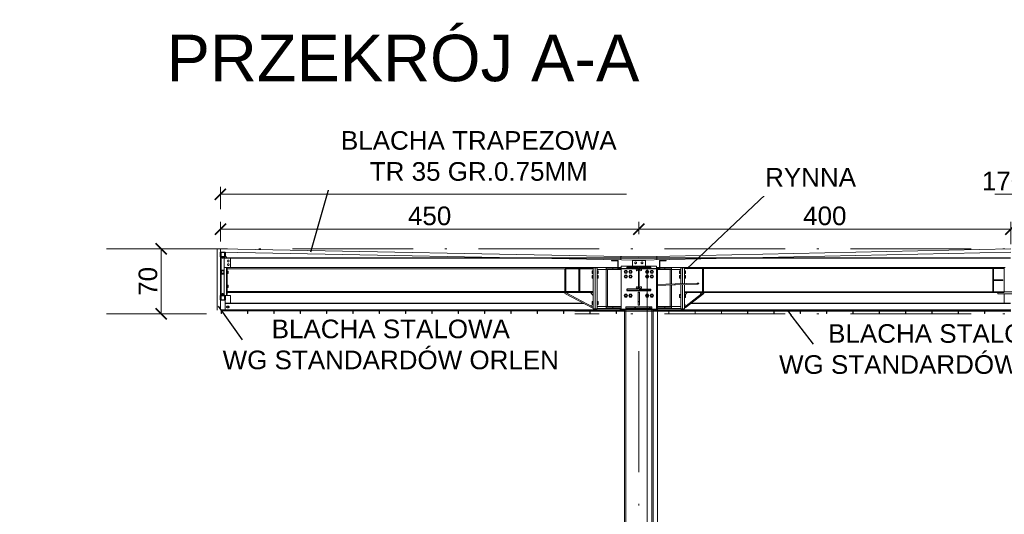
# Model space of a CAD drawing. Extents: x 256490 to 7565828, y -103950 to 5881792.
# Tile 84 of 99: x 256490 to 267078, y 11788 to 17105. Entities that reach past the tile are written whole.
import ezdxf

# ---------------------------------------------------------------- set-up
doc = ezdxf.new("R2010")
doc.units = 0
doc.header["$MEASUREMENT"] = 0
doc.linetypes.add('DASHDOT', pattern=[20, 13, -3.4, 0.2, -3.4])
doc.layers.add('100_rzut_okna', color=1, linetype='Continuous')
doc.layers.add('TB_CIENKA', color=5, linetype='Continuous')
for name, color, linetype, lineweight in [('BK_0.13', 4, 'Continuous', 9), ('BK_Opisy', 31, 'Continuous', 20), ('CZ-CI', 142, 'Continuous', 9), ('CZ-GR', 14, 'Continuous', 30), ('elementy wyposażenia', 95, 'Continuous', 15), ('linii', 7, 'Continuous', 15), ('OSIE', 7, 'Continuous', 5)]:
    doc.layers.add(name, color=color, linetype=linetype, lineweight=lineweight)
doc.layers.add('wymiary', color=7, linetype='Continuous', lineweight=5, true_color=0x7f7f7f)
doc.styles.add('ARIAL', font='arial.ttf')
doc.dimstyles.new('mosstowy 1-100', dxfattribs={"dimscale": 20, "dimtxt": 10, "dimasz": 6, "dimexe": 4, "dimexo": 4, "dimgap": 2, "dimtad": 1, "dimdec": 0, "dimlfac": 0.1, "dimtxsty": 'ARIAL', "dimblk": 'ARCHTICK', "dimcen": 4, "dimclrd": 256, "dimclre": 256, "dimclrt": 7, "dimadec": 0, "dimazin": 0, "dimtfac": 1, "dimtdec": 0, "dimtmove": 1, "dimatfit": 3, "dimfxl": 8, "dimfxlon": 1, "dimlwd": -1, "dimlwe": 9, "dimarcsym": 0})

# ---------------------------------------------------------------- blocks, each defined once
blk = doc.blocks.new('_ArchTick')
at = {"layer": '100_rzut_okna', "color": 0, "linetype": 'Continuous', "const_width": 0.15}
blk.add_lwpolyline([(-0.5, -0.5), (0.5, 0.5)], dxfattribs=at)
blk = doc.blocks.new('*D577')
at = {"layer": 'Defpoints', "color": 0}
for p in [(256490, 14642), (256490, 13942), (258012, 13942)]:
    blk.add_point(p, dxfattribs=at)
at = {"layer": 'wymiary', "lineweight": 9}
for p, q in [((257852, 14642), (258092, 14642)), ((257852, 13942), (258092, 13942))]:
    blk.add_line(p, q, dxfattribs=at)
at = {"layer": 'wymiary'}
blk.add_line((258012, 14642), (258012, 13942), dxfattribs=at)
at = {"layer": 'wymiary', "xscale": 120, "yscale": 120, "zscale": 120}
for p, rotation in [((258012, 14642), 90), ((258012, 13942), 270)]:
    blk.add_blockref('_ArchTick', p, dxfattribs=dict(at, rotation=rotation))
at = {"layer": 'wymiary', "color": 7, "insert": (257870, 14292), "char_height": 200, "attachment_point": 5, "rotation": 90, "style": 'ARIAL'}
blk.add_mtext('70', dxfattribs=at)
blk = doc.blocks.new('*D578')
at = {"layer": 'Defpoints', "color": 0}
for p in [(263148, 14853), (263148, 14774), (258648, 14642)]:
    blk.add_point(p, dxfattribs=at)
at = {"layer": 'wymiary', "lineweight": 9}
for p, q in [((258648, 14722), (258648, 14933)), ((263148, 14853), (263148, 14933))]:
    blk.add_line(p, q, dxfattribs=at)
at = {"layer": 'wymiary'}
blk.add_line((258648, 14853), (263148, 14853), dxfattribs=at)
at = {"layer": 'wymiary', "xscale": 120, "yscale": 120, "zscale": 120, "rotation": 180}
blk.add_blockref('_ArchTick', (258648, 14853), dxfattribs=at)
at = {"layer": 'wymiary', "xscale": 120, "yscale": 120, "zscale": 120}
blk.add_blockref('_ArchTick', (263148, 14853), dxfattribs=at)
at = {"layer": 'wymiary', "color": 7, "insert": (260898, 14995), "char_height": 200, "attachment_point": 5, "style": 'ARIAL'}
blk.add_mtext('450', dxfattribs=at)
blk = doc.blocks.new('*D579')
at = {"layer": 'Defpoints', "color": 0}
for p in [(267148, 14853), (263148, 14721), (267148, 12469)]:
    blk.add_point(p, dxfattribs=at)
at = {"layer": 'wymiary', "lineweight": 9}
for p, q in [((263148, 14801), (263148, 14933)), ((267148, 14693), (267148, 14933))]:
    blk.add_line(p, q, dxfattribs=at)
at = {"layer": 'wymiary'}
blk.add_line((263148, 14853), (267148, 14853), dxfattribs=at)
at = {"layer": 'wymiary', "xscale": 120, "yscale": 120, "zscale": 120, "rotation": 180}
blk.add_blockref('_ArchTick', (263148, 14853), dxfattribs=at)
at = {"layer": 'wymiary', "xscale": 120, "yscale": 120, "zscale": 120}
blk.add_blockref('_ArchTick', (267148, 14853), dxfattribs=at)
at = {"layer": 'wymiary', "color": 7, "insert": (265148, 14995), "char_height": 200, "attachment_point": 5, "style": 'ARIAL'}
blk.add_mtext('400', dxfattribs=at)
blk = doc.blocks.new('*D580')
at = {"layer": 'Defpoints', "color": 0}
for p in [(258648, 15228), (258648, 14777), (275648, 12221)]:
    blk.add_point(p, dxfattribs=at)
at = {"layer": 'wymiary', "lineweight": 9}
for p, q in [((258648, 15068), (258648, 15308)), ((275648, 15068), (275648, 15308))]:
    blk.add_line(p, q, dxfattribs=at)
at = {"layer": 'wymiary'}
blk.add_line((275648, 15228), (258648, 15228), dxfattribs=at)
at = {"layer": 'wymiary', "xscale": 120, "yscale": 120, "zscale": 120, "rotation": 180}
blk.add_blockref('_ArchTick', (258648, 15228), dxfattribs=at)
at = {"layer": 'wymiary', "xscale": 120, "yscale": 120, "zscale": 120}
blk.add_blockref('_ArchTick', (275648, 15228), dxfattribs=at)
at = {"layer": 'wymiary', "color": 7, "insert": (267148, 15370), "char_height": 200, "attachment_point": 5, "style": 'ARIAL'}
blk.add_mtext('1700', dxfattribs=at)
blk = doc.blocks.new('GFGDFGFG')
at = {"layer": 'elementy wyposażenia', "color": 252, "true_color": 0x919191}
for p, q in [((263238, 10392), (263238, 6179)), ((263350, 10392), (263346, 6179)), ((263238, 6179), (263348, 6179)), ((263235, 6123), (263351, 6123)), ((263353, 5830), (263233, 5830)), ((263235, 5825), (263235, 5799)), ((263347, 5928), (263347, 5830)), ((263351, 5798), (263351, 5825)), ((263235, 5799), (263238, 5795)), ((263238, 5796), (263347, 5796)), ((263238, 5795), (263238, 5441)), ((263347, 5441), (263348, 5795)), ((263348, 5795), (263351, 5798)), ((263352, 5441), (263233, 5441)), ((263235, 5436), (263235, 5410)), ((263235, 5410), (263238, 5406)), ((263238, 5408), (263238, 5408)), ((263238, 5408), (263347, 5407)), ((263238, 5406), (263238, 5330)), ((263347, 5406), (263350, 5410)), ((263347, 5209), (263347, 5406)), ((263350, 5410), (263350, 5436)), ((263238, 5330), (263238, 5210)), ((263234, 5243), (263226, 5243)), ((263226, 5243), (263226, 5210)), ((263226, 5210), (263233, 5202)), ((263233, 5202), (263233, 5129)), ((263234, 5210), (263234, 5243)), ((263351, 5209), (263234, 5210)), ((263292, 5214), (263292, 5214)), ((263350, 5201), (263359, 5209)), ((263350, 5129), (263350, 5201)), ((263359, 5243), (263351, 5243)), ((263351, 5243), (263351, 5209)), ((263359, 5209), (263359, 5243))]:
    blk.add_line(p, q, dxfattribs=at)
at = {"layer": 'elementy wyposażenia', "color": 252, "true_color": 0x919191, "flags": 128}
for points in [[(263235, 6173), (263235, 6179), (263351, 6179), (263351, 6173)], [(263238, 6046), (263238, 6119), (263235, 6123), (263235, 6151)], [(263351, 6151), (263351, 6123), (263348, 6119), (263347, 6046)], [(263238, 5830), (263238, 5929)]]:
    blk.add_lwpolyline(points, dxfattribs=at)
at = {"layer": 'elementy wyposażenia', "color": 252, "true_color": 0x919191}
for centre, radius in [((263293, 5987), 80.3), ((263293, 5987), 75.3), ((263292, 5129), 58.5)]:
    blk.add_circle(centre, radius, dxfattribs=at)
for centre, radius, start, end in [((263262, 6162), 28.9, 157.7774, 202.0276), ((263324, 6162), 28.9, 337.7774, 22.0276), ((263244, 5831), 10.7, 188.553, 216.7222), ((263342, 5831), 10.7, 323.1182, 351.2874), ((263244, 5442), 10.7, 188.553, 216.7222), ((263342, 5442), 10.7, 323.1182, 351.2874)]:
    blk.add_arc(centre, radius, start, end, dxfattribs=at)
blk = doc.blocks.new('HGHFGHGH')
at = {"linetype": 'Continuous'}
h = blk.add_hatch(dxfattribs=at)
h.set_pattern_fill('', scale=35, style=0, pattern_type=0)
h.set_pattern_definition([(45, (288093.99, 9211.89), (-78.58, 78.58), [])])
h.paths.add_polyline_path([(288144, 9212), (288094, 9212), (288094, 9162), (288144, 9162)])
h.paths.add_polyline_path([(288097, 9165), (288097, 9209), (288141, 9209), (288141, 9165)])
h = blk.add_hatch(dxfattribs=at)
h.set_pattern_fill('', scale=35, style=0, pattern_type=0)
h.set_pattern_definition([(45, (288103.99, 9019.27), (-78.58, 78.58), [])])
h.paths.add_polyline_path([(288134, 9019), (288104, 9019), (288104, 8979), (288134, 8979)])
h.paths.add_polyline_path([(288107, 8983), (288107, 9015), (288131, 9015), (288131, 8983)])
h = blk.add_hatch(dxfattribs=at)
h.set_pattern_fill('', scale=35, style=0, pattern_type=0)
h.set_pattern_definition([(45, (288093.99, 8747.89), (-78.58, 78.58), [])])
h.paths.add_polyline_path([(288144, 8748), (288094, 8748), (288094, 8698), (288144, 8698)])
h.paths.add_polyline_path([(288097, 8701), (288097, 8745), (288141, 8745), (288141, 8701)])
h = blk.add_hatch(dxfattribs=at)
h.set_pattern_fill('', scale=35, style=0, pattern_type=0)
h.set_pattern_definition([(45, (292587.99, 8781.19), (-78.58, 78.58), [])])
h.paths.add_polyline_path([(292600, 8781), (292588, 8781), (292588, 8642), (292600, 8642)])
at = {"layer": 'CZ-CI', "linetype": 'Continuous'}
h = blk.add_hatch(dxfattribs=at)
h.set_pattern_fill('', color=256, scale=35, style=0, pattern_type=0)
h.set_pattern_definition([(45, (293236.68, 8878.4), (-78.58, 78.58), [])])
h.paths.add_polyline_path([(293239, 8874), (293237, 8878), (293230, 8880), (293224, 8878), (293221, 8874), (293224, 8870), (293230, 8868), (293237, 8870)])
h = blk.add_hatch(dxfattribs=at)
h.set_pattern_fill('', color=256, scale=35, style=0, pattern_type=0)
h.set_pattern_definition([(45, (292453.99, 8623.52), (-78.577, 78.577), [])])
h.paths.add_polyline_path([(292734, 8624), (292454, 8624), (292454, 8609), (292734, 8609)])
for p, q in [((288094, 8748), (288094, 9162)), ((288104, 9019), (288104, 9162)), ((288113, 9153), (288114, 9154)), ((288113, 9152), (288113, 9153)), ((288113, 9150), (288113, 9152)), ((288114, 9149), (288113, 9150)), ((288114, 9154), (288115, 9155)), ((288115, 9148), (288114, 9149)), ((288115, 9155), (288117, 9156)), ((288117, 9148), (288115, 9148)), ((288117, 9156), (288119, 9156)), ((288119, 9148), (288117, 9148)), ((288119, 9156), (288121, 9156)), ((288121, 9148), (288119, 9148)), ((288121, 9156), (288123, 9155)), ((288123, 9148), (288121, 9148)), ((288123, 9155), (288124, 9154)), ((288124, 9149), (288123, 9148)), ((288124, 9154), (288125, 9153)), ((288125, 9150), (288124, 9149)), ((288125, 9153), (288125, 9152)), ((288125, 9152), (288125, 9150)), ((288134, 9148), (288134, 9162)), ((288134, 9148), (288134, 9162)), ((288134, 9019), (288134, 9162)), ((288134, 9148), (288164, 9148)), ((288144, 9162), (288159, 9162)), ((288159, 9148), (288159, 9162)), ((288159, 9149), (288161, 9149)), ((288161, 9148), (288161, 9155)), ((288161, 9155), (288161, 9155)), ((288161, 9155), (288164, 9155)), ((288164, 9155), (288164, 9150)), ((288164, 9155), (288164, 9155)), ((288164, 9147), (288164, 9150)), ((288164, 9150), (288164, 9150)), ((288164, 9150), (292801, 9150)), ((288164, 9150), (292801, 9150)), ((292801, 9147), (288164, 9147)), ((288164, 9147), (288164, 9147)), ((288174, 9127), (288169, 9118)), ((288169, 9118), (288174, 9109)), ((288169, 9118), (288169, 9118)), ((288169, 9118), (288174, 9109)), ((288169, 9118), (288169, 9118)), ((288184, 9127), (288174, 9127)), ((288174, 9109), (288184, 9109)), ((288174, 9109), (288174, 9109)), ((288174, 9109), (288184, 9109)), ((288184, 9127), (288189, 9118)), ((288189, 9118), (288184, 9109)), ((288184, 9109), (288189, 9118)), ((288184, 9109), (288184, 9109)), ((288189, 9118), (288189, 9118)), ((288189, 9118), (288189, 9118)), ((288204, 9147), (288204, 9048)), ((292524, 9061), (292524, 9123)), ((292524, 9123), (292664, 9123)), ((292550, 9104), (292559, 9109)), ((292559, 9109), (292568, 9104)), ((292620, 9104), (292629, 9109)), ((292629, 9109), (292638, 9104)), ((292664, 9123), (292664, 9061)), ((292801, 9150), (292801, 9147)), ((292801, 9150), (292801, 9150)), ((292801, 9150), (292801, 9150)), ((292801, 9150), (296589, 9150)), ((292801, 9147), (292801, 9150)), ((292801, 9147), (292801, 9147)), ((296589, 9147), (292801, 9147)), ((292801, 9147), (292801, 9147)), ((288134, 8840), (288134, 9048)), ((288134, 9048), (288204, 9048)), ((288134, 9048), (288204, 9048)), ((288154, 9047), (288154, 9048)), ((288154, 9047), (292404, 9047)), ((288159, 9047), (288159, 9047)), ((288159, 8757), (288159, 9047)), ((288159, 9047), (288167, 9047)), ((288167, 9034), (288167, 9047)), ((288167, 9047), (291804, 9047)), ((288167, 8757), (288167, 9047)), ((288167, 9034), (292104, 9034)), ((288167, 9007), (288177, 9007)), ((288174, 9087), (288169, 9078)), ((288169, 9078), (288174, 9069)), ((288169, 9078), (288169, 9078)), ((288169, 9078), (288174, 9069)), ((288169, 9078), (288169, 9078)), ((288184, 9087), (288174, 9087)), ((288174, 9069), (288184, 9069)), ((288174, 9069), (288174, 9069)), ((288174, 9069), (288184, 9069)), ((288177, 9007), (288177, 8983)), ((288184, 9087), (288189, 9078)), ((288189, 9078), (288184, 9069)), ((288184, 9069), (288189, 9078)), ((288184, 9069), (288184, 9069)), ((288189, 9078), (288189, 9078)), ((288189, 9078), (288189, 9078)), ((288204, 9048), (292404, 9048)), ((291799, 9032), (291799, 8792)), ((291799, 9032), (291809, 9032)), ((291804, 9047), (292104, 9047)), ((291804, 9035), (291804, 9047)), ((292104, 9035), (291804, 9035)), ((291809, 9032), (291809, 8792)), ((291844, 9035), (291844, 9047)), ((291959, 9032), (291949, 9032)), ((291949, 9032), (291949, 8792)), ((291959, 9032), (291959, 8792)), ((292091, 9011), (292104, 9011)), ((292091, 9011), (292091, 8981)), ((292104, 9047), (292104, 9035)), ((292104, 8604), (292104, 9042)), ((292104, 9042), (292124, 9042)), ((292124, 8604), (292124, 9042)), ((292124, 8602), (292124, 9042)), ((292124, 9042), (292144, 9042)), ((292144, 9047), (292144, 8607)), ((292144, 9047), (292244, 9047)), ((292144, 8602), (292144, 9042)), ((292144, 9026), (292404, 9026)), ((292144, 9011), (292156, 9011)), ((292156, 9011), (292156, 8981)), ((292404, 9047), (292244, 9047)), ((292244, 9047), (292244, 9032)), ((292244, 9032), (292404, 9032)), ((292256, 9025), (292244, 9025)), ((292244, 9025), (292244, 8629)), ((292256, 9025), (292256, 8629)), ((292314, 9032), (292314, 9047)), ((292394, 9047), (292394, 9047)), ((292404, 9061), (292784, 9061)), ((292404, 9061), (292404, 9061)), ((292404, 8599), (292404, 9061)), ((292404, 9061), (292784, 9061)), ((292445, 9015), (292437, 9000)), ((292437, 9000), (292445, 8985)), ((292463, 9015), (292445, 9015)), ((292471, 9000), (292463, 9015)), ((292463, 8985), (292471, 9000)), ((292464, 9039), (292464, 9039)), ((292464, 9039), (292590, 9039)), ((292495, 9015), (292487, 9000)), ((292487, 9000), (292495, 8985)), ((292513, 9015), (292495, 9015)), ((292521, 9000), (292513, 9015)), ((292513, 8985), (292521, 9000)), ((292550, 9093), (292550, 9104)), ((292550, 9093), (292559, 9088)), ((292550, 9093), (292550, 9093)), ((292559, 9088), (292550, 9093)), ((292559, 9088), (292568, 9093)), ((292568, 9093), (292559, 9088)), ((292559, 9088), (292559, 9088)), ((292568, 9104), (292568, 9093)), ((292568, 9093), (292568, 9093)), ((292598, 9039), (292724, 9039)), ((292620, 9093), (292620, 9104)), ((292620, 9093), (292629, 9088)), ((292620, 9093), (292620, 9093)), ((292629, 9088), (292620, 9093)), ((292629, 9088), (292638, 9093)), ((292638, 9093), (292629, 9088)), ((292629, 9088), (292629, 9088)), ((292638, 9104), (292638, 9093)), ((292638, 9093), (292638, 9093)), ((292675, 9015), (292667, 9000)), ((292667, 9000), (292675, 8985)), ((292693, 9015), (292675, 9015)), ((292701, 9000), (292693, 9015)), ((292693, 8985), (292701, 9000)), ((292725, 9015), (292717, 9000)), ((292717, 9000), (292725, 8985)), ((292724, 9039), (292724, 9039)), ((292743, 9015), (292725, 9015)), ((292751, 9000), (292743, 9015)), ((292743, 8985), (292751, 9000)), ((292784, 9061), (292784, 9061)), ((292784, 8599), (292784, 9061)), ((292784, 9048), (296534, 9048)), ((292784, 9047), (296534, 9047)), ((292784, 9047), (292944, 9047)), ((292784, 9032), (292944, 9032)), ((292784, 9026), (293044, 9026)), ((292794, 9047), (292794, 9047)), ((292794, 9047), (292794, 9047)), ((292874, 9032), (292874, 9047)), ((292932, 9025), (292944, 9025)), ((292932, 8870), (292932, 9025)), ((292944, 9047), (293044, 9047)), ((292944, 9032), (292944, 9047)), ((292944, 8870), (292944, 9025)), ((293032, 9011), (293032, 8981)), ((293032, 9011), (293044, 9011)), ((293044, 9042), (293044, 9047)), ((293064, 9042), (293044, 9042)), ((293044, 8874), (293044, 9042)), ((293064, 8874), (293064, 9042)), ((293064, 8874), (293064, 9042)), ((293064, 9042), (293084, 9042)), ((293084, 9047), (296524, 9047)), ((293084, 9042), (293084, 9047)), ((293084, 8875), (293084, 9042)), ((293084, 9037), (296524, 9037)), ((293084, 9011), (293097, 9011)), ((293097, 9011), (293097, 8981)), ((293279, 9035), (293279, 8789)), ((293279, 9035), (293289, 9035)), ((293289, 9035), (293289, 8789)), ((296409, 9035), (296399, 9035)), ((296399, 9035), (296399, 8789)), ((296409, 8916), (296409, 9035)), ((296484, 9047), (296500, 9047)), ((296524, 8785), (296524, 9047)), ((296524, 9047), (296534, 9047)), ((288104, 8748), (288104, 8979)), ((288134, 8748), (288134, 8979)), ((288167, 8995), (288177, 8995)), ((288167, 8983), (288177, 8983)), ((292091, 8996), (292104, 8996)), ((292091, 8981), (292104, 8981)), ((292091, 8961), (292104, 8961)), ((292091, 8961), (292091, 8931)), ((292091, 8946), (292104, 8946)), ((292091, 8931), (292104, 8931)), ((292144, 8996), (292156, 8996)), ((292156, 8981), (292144, 8981)), ((292144, 8961), (292156, 8961)), ((292144, 8946), (292156, 8946)), ((292156, 8931), (292144, 8931)), ((292156, 8961), (292156, 8931)), ((292445, 8965), (292437, 8950)), ((292437, 8950), (292445, 8935)), ((292445, 8985), (292463, 8985)), ((292463, 8965), (292445, 8965)), ((292445, 8935), (292463, 8935)), ((292471, 8950), (292463, 8965)), ((292463, 8935), (292471, 8950)), ((292495, 8965), (292487, 8950)), ((292487, 8950), (292495, 8935)), ((292495, 8985), (292513, 8985)), ((292513, 8965), (292495, 8965)), ((292495, 8935), (292513, 8935)), ((292521, 8950), (292513, 8965)), ((292513, 8935), (292521, 8950)), ((292675, 8965), (292667, 8950)), ((292667, 8950), (292675, 8935)), ((292675, 8985), (292693, 8985)), ((292693, 8965), (292675, 8965)), ((292675, 8935), (292693, 8935)), ((292701, 8950), (292693, 8965)), ((292693, 8935), (292701, 8950)), ((292725, 8965), (292717, 8950)), ((292717, 8950), (292725, 8935)), ((292725, 8985), (292743, 8985)), ((292743, 8965), (292725, 8965)), ((292725, 8935), (292743, 8935)), ((292751, 8950), (292743, 8965)), ((292743, 8935), (292751, 8950)), ((293032, 8996), (293044, 8996)), ((293032, 8981), (293044, 8981)), ((293032, 8961), (293032, 8931)), ((293032, 8961), (293044, 8961)), ((293032, 8946), (293044, 8946)), ((293032, 8931), (293044, 8931)), ((293084, 8996), (293097, 8996)), ((293084, 8981), (293097, 8981)), ((293084, 8961), (293097, 8961)), ((293084, 8946), (293097, 8946)), ((293084, 8931), (293097, 8931)), ((293097, 8961), (293097, 8931)), ((296409, 8916), (296409, 8916)), ((296409, 8916), (296509, 8916)), ((296409, 8916), (296409, 8908)), ((296409, 8789), (296409, 8908)), ((296409, 8908), (296409, 8908)), ((296409, 8908), (296509, 8908)), ((296434, 8908), (296434, 8916)), ((296484, 8908), (296484, 8916)), ((296509, 8916), (296509, 8908)), ((288134, 8840), (288134, 8840)), ((288167, 8857), (288177, 8857)), ((288167, 8845), (288177, 8845)), ((288167, 8833), (288177, 8833)), ((288167, 8777), (288167, 8790)), ((288167, 8790), (292104, 8790)), ((288177, 8857), (288177, 8833)), ((291799, 8792), (291809, 8792)), ((291804, 8789), (292104, 8789)), ((291804, 8777), (291804, 8789)), ((291844, 8777), (291844, 8789)), ((291959, 8792), (291949, 8792)), ((292104, 8789), (292104, 8777)), ((292464, 8801), (292464, 8801)), ((292724, 8801), (292464, 8801)), ((292724, 8801), (292724, 8801)), ((292784, 8865), (292986, 8872)), ((292784, 8853), (292987, 8860)), ((292932, 8629), (292932, 8858)), ((292944, 8629), (292944, 8858)), ((292984, 8870), (292982, 8866)), ((292982, 8866), (292984, 8870)), ((292982, 8866), (292984, 8861)), ((292984, 8861), (292982, 8866)), ((292986, 8872), (292984, 8870)), ((292984, 8870), (292986, 8872)), ((292984, 8861), (292987, 8860)), ((292987, 8860), (292984, 8861)), ((292986, 8872), (293230, 8880)), ((293230, 8868), (292987, 8860)), ((293044, 8602), (293044, 8862)), ((293064, 8602), (293064, 8862)), ((293064, 8602), (293064, 8862)), ((293084, 8602), (293084, 8863)), ((293224, 8878), (293221, 8874)), ((293221, 8874), (293224, 8870)), ((293230, 8880), (293224, 8878)), ((293224, 8870), (293230, 8868)), ((293237, 8878), (293230, 8880)), ((293230, 8868), (293237, 8870)), ((293239, 8874), (293237, 8878)), ((293237, 8870), (293239, 8874)), ((293279, 8789), (293289, 8789)), ((296399, 8789), (296409, 8789)), ((288144, 8748), (288159, 8748)), ((288144, 8663), (288144, 8698)), ((288159, 8748), (288159, 8757)), ((288159, 8757), (288167, 8757)), ((288204, 8748), (288159, 8748)), ((288167, 8777), (291804, 8777)), ((288204, 8663), (288204, 8748)), ((291799, 8766), (291804, 8777)), ((292098, 8610), (291799, 8766)), ((292104, 8621), (291804, 8777)), ((292104, 8777), (291804, 8777)), ((291831, 8763), (291834, 8777)), ((292104, 8747), (292074, 8777)), ((292445, 8760), (292437, 8745)), ((292437, 8745), (292445, 8730)), ((292463, 8760), (292445, 8760)), ((292445, 8730), (292463, 8730)), ((292471, 8745), (292463, 8760)), ((292463, 8730), (292471, 8745)), ((292495, 8760), (292487, 8745)), ((292487, 8745), (292495, 8730)), ((292513, 8760), (292495, 8760)), ((292495, 8730), (292513, 8730)), ((292521, 8745), (292513, 8760)), ((292513, 8730), (292521, 8745)), ((292600, 8781), (292588, 8781)), ((292588, 8781), (292588, 8642)), ((292600, 8642), (292600, 8781)), ((292675, 8760), (292667, 8745)), ((292667, 8745), (292675, 8730)), ((292693, 8760), (292675, 8760)), ((292675, 8730), (292693, 8730)), ((292701, 8745), (292693, 8760)), ((292693, 8730), (292701, 8745)), ((292725, 8760), (292717, 8745)), ((292717, 8745), (292725, 8730)), ((292743, 8760), (292725, 8760)), ((292725, 8730), (292743, 8730)), ((292751, 8745), (292743, 8760)), ((292743, 8730), (292751, 8745)), ((293032, 8756), (293032, 8726)), ((293044, 8756), (293032, 8756)), ((293032, 8741), (293044, 8741)), ((293032, 8726), (293044, 8726)), ((293084, 8787), (296524, 8787)), ((293084, 8777), (296524, 8777)), ((293084, 8621), (293284, 8777)), ((293084, 8747), (293114, 8777)), ((293084, 8756), (293097, 8756)), ((293084, 8741), (293097, 8741)), ((293084, 8726), (293097, 8726)), ((293091, 8612), (293291, 8768)), ((293097, 8756), (293097, 8726)), ((293260, 8759), (293254, 8777)), ((293284, 8777), (293291, 8768)), ((296456, 8777), (296456, 8765)), ((296456, 8765), (296731, 8765)), ((296524, 8785), (296664, 8785)), ((296524, 8663), (296524, 8765)), ((288104, 8583), (288104, 8553)), ((288154, 8583), (288104, 8583)), ((288107, 8553), (288107, 8580)), ((288107, 8580), (288154, 8580)), ((288144, 8663), (291998, 8663)), ((288144, 8663), (288144, 8583)), ((288144, 8660), (292003, 8660)), ((288144, 8586), (292439, 8586)), ((288154, 8580), (288154, 8583)), ((288154, 8583), (288387, 8583)), ((288159, 8623), (288160, 8626)), ((288160, 8620), (288159, 8623)), ((288160, 8626), (288161, 8628)), ((288161, 8618), (288160, 8620)), ((288161, 8628), (288163, 8629)), ((288163, 8616), (288161, 8618)), ((288163, 8629), (288166, 8630)), ((288166, 8616), (288163, 8616)), ((288169, 8632), (288164, 8623)), ((288164, 8623), (288169, 8614)), ((288166, 8630), (288168, 8630)), ((288168, 8616), (288166, 8616)), ((288179, 8632), (288169, 8632)), ((288169, 8614), (288179, 8614)), ((288184, 8623), (288179, 8632)), ((288179, 8614), (288184, 8623)), ((288180, 8630), (288182, 8630)), ((288180, 8616), (288182, 8616)), ((288182, 8630), (288185, 8629)), ((288185, 8616), (288182, 8616)), ((288185, 8629), (288187, 8628)), ((288187, 8618), (288185, 8616)), ((288187, 8628), (288188, 8626)), ((288188, 8620), (288187, 8618)), ((288188, 8626), (288189, 8623)), ((288189, 8623), (288188, 8620)), ((288387, 8583), (288387, 8553)), ((288417, 8583), (288387, 8583)), ((288390, 8553), (288390, 8580)), ((288390, 8580), (288417, 8580)), ((288417, 8583), (288670, 8583)), ((288417, 8580), (288417, 8583)), ((288670, 8583), (288670, 8553)), ((288700, 8583), (288670, 8583)), ((288673, 8553), (288673, 8580)), ((288673, 8580), (288700, 8580)), ((288700, 8583), (288953, 8583)), ((288700, 8580), (288700, 8583)), ((288953, 8583), (288953, 8553)), ((288983, 8583), (288953, 8583)), ((288956, 8553), (288956, 8580)), ((288956, 8580), (288983, 8580)), ((288983, 8580), (288983, 8583)), ((288983, 8583), (289236, 8583)), ((289236, 8583), (289236, 8553)), ((289266, 8583), (289236, 8583)), ((289239, 8553), (289239, 8580)), ((289239, 8580), (289266, 8580)), ((289266, 8583), (289519, 8583)), ((289266, 8580), (289266, 8583)), ((289519, 8583), (289519, 8553)), ((289549, 8583), (289519, 8583)), ((289522, 8553), (289522, 8580)), ((289522, 8580), (289549, 8580)), ((289549, 8580), (289549, 8583)), ((289549, 8583), (289802, 8583)), ((289802, 8583), (289802, 8553)), ((289832, 8583), (289802, 8583)), ((289805, 8553), (289805, 8580)), ((289805, 8580), (289832, 8580)), ((289832, 8580), (289832, 8583)), ((289832, 8583), (290085, 8583)), ((290085, 8583), (290085, 8553)), ((290115, 8583), (290085, 8583)), ((290088, 8553), (290088, 8580)), ((290088, 8580), (290115, 8580)), ((290115, 8580), (290115, 8583)), ((290115, 8583), (290368, 8583)), ((290368, 8583), (290368, 8553)), ((290398, 8583), (290368, 8583)), ((290371, 8553), (290371, 8580)), ((290371, 8580), (290398, 8580)), ((290398, 8580), (290398, 8583)), ((290398, 8583), (290651, 8583)), ((290651, 8583), (290651, 8553)), ((290681, 8583), (290651, 8583)), ((290654, 8553), (290654, 8580)), ((290654, 8580), (290681, 8580)), ((290681, 8580), (290681, 8583)), ((290681, 8583), (290934, 8583)), ((290934, 8583), (290934, 8553)), ((290964, 8583), (290934, 8583)), ((290937, 8553), (290937, 8580)), ((290937, 8580), (290964, 8580)), ((290964, 8580), (290964, 8583)), ((290964, 8583), (291217, 8583)), ((291217, 8583), (291217, 8553)), ((291247, 8583), (291217, 8583)), ((291220, 8553), (291220, 8580)), ((291220, 8580), (291247, 8580)), ((291247, 8583), (291500, 8583)), ((291247, 8580), (291247, 8583)), ((291500, 8583), (291500, 8553)), ((291530, 8583), (291500, 8583)), ((291503, 8553), (291503, 8580)), ((291503, 8580), (291530, 8580)), ((291530, 8583), (291783, 8583)), ((291530, 8580), (291530, 8583)), ((291783, 8583), (291783, 8553)), ((291813, 8583), (291783, 8583)), ((291786, 8553), (291786, 8580)), ((291786, 8580), (291813, 8580)), ((291813, 8580), (291813, 8583)), ((291813, 8583), (292066, 8583)), ((292066, 8583), (292066, 8553)), ((292096, 8583), (292066, 8583)), ((292069, 8553), (292069, 8580)), ((292069, 8580), (292096, 8580)), ((292077, 8635), (292104, 8651)), ((292091, 8681), (292104, 8681)), ((292091, 8681), (292091, 8651)), ((292091, 8666), (292104, 8666)), ((292091, 8651), (292104, 8651)), ((292096, 8583), (292349, 8583)), ((292096, 8580), (292096, 8583)), ((292098, 8610), (292104, 8621)), ((292104, 8604), (292124, 8604)), ((292124, 8602), (292144, 8602)), ((292144, 8681), (292156, 8681)), ((292156, 8666), (292144, 8666)), ((292144, 8663), (292144, 8663)), ((292144, 8660), (292144, 8660)), ((292156, 8651), (292144, 8651)), ((292144, 8628), (292404, 8628)), ((292144, 8607), (292244, 8607)), ((292156, 8681), (292156, 8651)), ((292256, 8629), (292244, 8629)), ((292404, 8622), (292244, 8622)), ((292244, 8622), (292244, 8607)), ((292244, 8607), (292404, 8607)), ((292314, 8607), (292314, 8622)), ((292349, 8583), (292349, 8553)), ((292379, 8583), (292349, 8583)), ((292352, 8553), (292352, 8580)), ((292352, 8580), (292379, 8580)), ((292379, 8580), (292379, 8583)), ((292379, 8583), (292439, 8583)), ((292394, 8597), (292394, 8607)), ((292394, 8597), (292404, 8597)), ((292404, 8597), (292404, 8599)), ((292404, 8599), (292784, 8599)), ((292404, 8597), (292784, 8597)), ((292439, 3673), (292439, 8597)), ((292454, 8609), (292454, 8624)), ((292454, 8624), (292734, 8624)), ((292454, 8609), (292454, 8607)), ((292454, 8609), (292734, 8609)), ((292454, 8607), (292734, 8607)), ((292454, 3673), (292454, 8597)), ((292588, 8642), (292600, 8642)), ((292733, 3673), (292733, 8597)), ((292734, 8609), (292734, 8624)), ((292734, 8607), (292734, 8609)), ((292749, 3673), (292749, 8597)), ((292749, 8586), (296589, 8586)), ((292749, 8583), (292915, 8583)), ((292784, 8628), (293044, 8628)), ((292784, 8622), (292944, 8622)), ((292784, 8607), (292944, 8607)), ((292784, 8597), (292784, 8599)), ((292784, 8597), (292794, 8597)), ((292794, 8599), (292794, 8607)), ((292794, 8597), (292794, 8607)), ((292874, 8607), (292874, 8622)), ((292915, 8583), (292915, 8553)), ((292945, 8583), (292915, 8583)), ((292918, 8553), (292918, 8580)), ((292918, 8580), (292945, 8580)), ((292932, 8629), (292944, 8629)), ((292944, 8607), (292944, 8622)), ((292944, 8607), (293044, 8607)), ((292945, 8580), (292945, 8583)), ((292945, 8583), (293198, 8583)), ((293064, 8602), (293044, 8602)), ((293064, 8602), (293084, 8602)), ((293084, 8651), (293108, 8640)), ((293084, 8621), (293091, 8612)), ((293153, 8660), (296589, 8660)), ((293157, 8663), (296589, 8663)), ((293198, 8583), (293198, 8553)), ((293228, 8583), (293198, 8583)), ((293201, 8553), (293201, 8580)), ((293201, 8580), (293228, 8580)), ((293228, 8583), (293481, 8583)), ((293228, 8580), (293228, 8583)), ((293481, 8583), (293481, 8553)), ((293511, 8583), (293481, 8583)), ((293484, 8553), (293484, 8580)), ((293484, 8580), (293511, 8580)), ((293511, 8583), (293764, 8583)), ((293511, 8580), (293511, 8583)), ((293764, 8583), (293764, 8553)), ((293794, 8583), (293764, 8583)), ((293767, 8553), (293767, 8580)), ((293767, 8580), (293794, 8580)), ((293794, 8580), (293794, 8583)), ((293794, 8583), (294047, 8583)), ((294047, 8583), (294047, 8553)), ((294077, 8583), (294047, 8583)), ((294050, 8553), (294050, 8580)), ((294050, 8580), (294077, 8580)), ((294077, 8583), (294330, 8583)), ((294077, 8580), (294077, 8583)), ((294330, 8583), (294330, 8553)), ((294360, 8583), (294330, 8583)), ((294333, 8553), (294333, 8580)), ((294333, 8580), (294360, 8580)), ((294360, 8580), (294360, 8583)), ((294360, 8583), (294613, 8583)), ((294613, 8583), (294613, 8553)), ((294643, 8583), (294613, 8583)), ((294616, 8553), (294616, 8580)), ((294616, 8580), (294643, 8580)), ((294643, 8583), (294896, 8583)), ((294643, 8580), (294643, 8583)), ((294896, 8583), (294896, 8553)), ((294926, 8583), (294896, 8583)), ((294899, 8553), (294899, 8580)), ((294899, 8580), (294926, 8580)), ((294926, 8580), (294926, 8583)), ((294926, 8583), (295179, 8583)), ((295179, 8583), (295179, 8553)), ((295209, 8583), (295179, 8583)), ((295182, 8553), (295182, 8580)), ((295182, 8580), (295209, 8580)), ((295209, 8580), (295209, 8583)), ((295209, 8583), (295462, 8583)), ((295462, 8583), (295462, 8553)), ((295492, 8583), (295462, 8583)), ((295465, 8553), (295465, 8580)), ((295465, 8580), (295492, 8580)), ((295492, 8583), (295745, 8583)), ((295492, 8580), (295492, 8583)), ((295745, 8583), (295745, 8553)), ((295775, 8583), (295745, 8583)), ((295748, 8553), (295748, 8580)), ((295748, 8580), (295775, 8580)), ((295775, 8580), (295775, 8583)), ((295775, 8583), (296028, 8583)), ((296028, 8583), (296028, 8553)), ((296058, 8583), (296028, 8583)), ((296031, 8553), (296031, 8580)), ((296031, 8580), (296058, 8580)), ((296058, 8580), (296058, 8583)), ((296058, 8583), (296311, 8583)), ((296311, 8583), (296311, 8553)), ((296341, 8583), (296311, 8583)), ((296314, 8553), (296314, 8580)), ((296314, 8580), (296341, 8580)), ((296341, 8580), (296341, 8583)), ((296589, 8583), (296341, 8583)), ((288104, 8553), (288107, 8553)), ((288387, 8553), (288390, 8553)), ((288670, 8553), (288673, 8553)), ((288953, 8553), (288956, 8553)), ((289236, 8553), (289239, 8553)), ((289519, 8553), (289522, 8553)), ((289802, 8553), (289805, 8553)), ((290085, 8553), (290088, 8553)), ((290368, 8553), (290371, 8553)), ((290651, 8553), (290654, 8553)), ((290934, 8553), (290937, 8553)), ((291217, 8553), (291220, 8553)), ((291500, 8553), (291503, 8553)), ((291783, 8553), (291786, 8553)), ((292066, 8553), (292069, 8553)), ((292349, 8553), (292352, 8553)), ((292915, 8553), (292918, 8553)), ((293198, 8553), (293201, 8553)), ((293481, 8553), (293484, 8553)), ((293764, 8553), (293767, 8553)), ((294047, 8553), (294050, 8553)), ((294330, 8553), (294333, 8553)), ((294613, 8553), (294616, 8553)), ((294896, 8553), (294899, 8553)), ((295179, 8553), (295182, 8553)), ((295462, 8553), (295465, 8553)), ((295745, 8553), (295748, 8553)), ((296028, 8553), (296031, 8553)), ((296311, 8553), (296314, 8553))]:
    blk.add_line(p, q, dxfattribs=at)
for centre, radius, start, end in [((292454, 9000), 11, 108, 288), ((292454, 9000), 10, 0, 180), ((292454, 9000), 10, 180, 0), ((292454, 9000), 11, 288, 108), ((292504, 9000), 11, 108, 288), ((292504, 9000), 10, 0, 180), ((292504, 9000), 10, 180, 0), ((292504, 9000), 11, 288, 108), ((292574, 9021), 10, 0, 180), ((292574, 9021), 10, 0, 180), ((292574, 9021), 10, 180, 0), ((292574, 9021), 10, 180, 0), ((292614, 9021), 10, 0, 180), ((292614, 9021), 10, 0, 180), ((292614, 9021), 10, 180, 0), ((292614, 9021), 10, 180, 0), ((292684, 9000), 11, 108, 288), ((292684, 9000), 10, 0, 180), ((292684, 9000), 10, 180, 0), ((292684, 9000), 11, 288, 108), ((292734, 9000), 11, 108, 288), ((292734, 9000), 10, 0, 180), ((292734, 9000), 10, 180, 0), ((292734, 9000), 11, 288, 108), ((292454, 8950), 11, 108, 288), ((292454, 8950), 10, 0, 180), ((292454, 8950), 10, 180, 0), ((292454, 8950), 11, 288, 108), ((292504, 8950), 11, 108, 288), ((292504, 8950), 10, 0, 180), ((292504, 8950), 10, 180, 0), ((292504, 8950), 11, 288, 108), ((292684, 8950), 11, 108, 288), ((292684, 8950), 10, 0, 180), ((292684, 8950), 10, 180, 0), ((292684, 8950), 11, 288, 108), ((292734, 8950), 11, 108, 288), ((292734, 8950), 10, 0, 180), ((292734, 8950), 10, 180, 0), ((292734, 8950), 11, 288, 108), ((292574, 8831), 10, 0, 180), ((292574, 8831), 10, 0, 180), ((292574, 8831), 10, 180, 0), ((292574, 8831), 10, 180, 0), ((292614, 8831), 10, 0, 180), ((292614, 8831), 10, 0, 180), ((292614, 8831), 10, 180, 0), ((292614, 8831), 10, 180, 0), ((288119, 8763), 6, 90, 270), ((288119, 8763), 6, 270, 90), ((292454, 8745), 11, 108, 288), ((292454, 8745), 10, 0, 180), ((292454, 8745), 10, 180, 0), ((292454, 8745), 11, 288, 108), ((292504, 8745), 11, 108, 288), ((292504, 8745), 10, 0, 180), ((292504, 8745), 10, 180, 0), ((292504, 8745), 11, 288, 108), ((292684, 8745), 11, 108, 288), ((292684, 8745), 10, 0, 180), ((292684, 8745), 10, 180, 0), ((292684, 8745), 11, 288, 108), ((292734, 8745), 11, 108, 288), ((292734, 8745), 10, 0, 180), ((292734, 8745), 10, 180, 0), ((292734, 8745), 11, 288, 108)]:
    blk.add_arc(centre, radius, start, end, dxfattribs=at)
at = {"layer": 'CZ-GR', "linetype": 'Continuous'}
for p, q in [((288094, 9212), (288144, 9212)), ((288094, 9162), (288094, 9212)), ((288144, 9212), (288144, 9162)), ((288094, 9162), (288144, 9162)), ((288141, 9209), (288097, 9209)), ((288097, 9209), (288097, 9165)), ((288097, 9165), (288141, 9165)), ((288141, 9165), (288141, 9209)), ((288104, 9019), (288134, 9019)), ((288104, 9019), (288104, 8979)), ((288107, 8983), (288107, 9015)), ((288107, 9015), (288131, 9015)), ((288131, 9015), (288131, 8983)), ((288134, 8979), (288134, 9019)), ((292724, 9051), (292464, 9051)), ((292464, 9051), (292464, 9039)), ((292464, 9039), (292590, 9039)), ((292590, 9039), (292590, 8814)), ((292598, 8814), (292598, 9039)), ((292598, 9039), (292724, 9039)), ((292724, 9039), (292724, 9051)), ((288104, 8979), (288134, 8979)), ((288131, 8983), (288107, 8983)), ((292590, 8814), (292464, 8814)), ((292464, 8814), (292464, 8801)), ((292464, 8801), (292724, 8801)), ((292598, 8814), (292724, 8814)), ((292724, 8801), (292724, 8814)), ((288094, 8748), (288144, 8748)), ((288094, 8698), (288094, 8748)), ((288094, 8698), (288144, 8698)), ((288141, 8745), (288097, 8745)), ((288097, 8745), (288097, 8701)), ((288097, 8701), (288141, 8701)), ((288141, 8701), (288141, 8745)), ((288144, 8748), (288144, 8698))]:
    blk.add_line(p, q, dxfattribs=at)

msp = doc.modelspace()

# ---------------------------------------------------------------- linework, layer by layer
at = {"layer": 'BK_0.13'}
for p, q in [((258648.8, 14640.8), (263148.2, 14556.4)), ((267148.2, 14641.7), (263148.2, 14556.4)), ((258648.2, 14605.8), (263148.2, 14521.4)), ((262853.2, 14516.2), (262926.2, 14516.2)), ((262853.2, 14513.2), (262853.2, 14516.2)), ((262853.2, 14513.2), (262923.2, 14513.2)), ((262923.2, 14513.2), (262923.2, 14426.2)), ((262926.2, 14516.2), (262926.2, 14429.2)), ((262956.2, 14525), (262956.2, 14560)), ((267148.2, 14606.7), (263148.9, 14521.4)), ((263340.2, 14525.5), (263340.2, 14560.5)), ((263370.2, 14516.2), (263370.2, 14429.2)), ((263370.2, 14516.2), (263443.2, 14516.2)), ((263373.2, 14513.2), (263373.2, 14426.2)), ((263373.2, 14513.2), (263443.2, 14513.2)), ((263443.2, 14513.2), (263443.2, 14516.2)), ((262923.2, 14426.2), (263373.2, 14426.2)), ((262926.2, 14429.2), (263370.2, 14429.2)), ((267148.2, 13985.7), (258648.2, 13985.7)), ((267148.2, 13970.7), (258648.2, 13970.7))]:
    msp.add_line(p, q, dxfattribs=at)
msp.add_lwpolyline([(258613.2, 13941.7), (258613.2, 14641.7), (258648.2, 14641.7), (258648.2, 13941.7)], close=True, dxfattribs=at)
at = {"layer": 'OSIE', "linetype": 'DASHDOT', "ltscale": 100}
for p, q in [((257423, 14641.7), (275683.2, 14641.7)), ((257423, 13941.7), (275683.2, 13941.7)), ((263148.2, 6241.7), (263148.2, 13755.7))]:
    msp.add_line(p, q, dxfattribs=at)
at = {"layer": 'TB_CIENKA', "lineweight": 25}
for p, q in [((259909.7, 15633.2), (259618.2, 14607.2)), ((262860.6, 15633.2), (259909.7, 15633.2)), ((264506.4, 15220.3), (263663.2, 14427.8)), ((265078.8, 15220.3), (264506.4, 15220.3)), ((262220.9, 13662.4), (258886.6, 13662.4)), ((268233.9, 13616.3), (265025.8, 13616.3))]:
    msp.add_line(p, q, dxfattribs=at)

# ---------------------------------------------------------------- block references
at = {"layer": 'linii'}
msp.add_blockref('GFGDFGFG', (0, 4034.3), dxfattribs=at)

# ---------------------------------------------------------------- texts
at = {"layer": 'Defpoints', "lineweight": 35, "insert": (261971.3, 16942.9), "char_height": 500, "width": 7802.596, "attachment_point": 2, "style": 'ARIAL'}
msp.add_mtext('\\pxql;PRZEKRÓJ A-A', dxfattribs=at)

# ---------------------------------------------------------------- dimensions: what is measured, and where the dimension line sits
at = {"layer": 'wymiary'}
for base, p1, p2, picture, middle in [((258648.2, 15227.8), (275648.2, 12220.7), (258648.2, 14776.6), '*D580', (267148.2, 15370)), ((263148.2, 14852.6), (258648.2, 14641.7), (263148.2, 14773.5), '*D578', (260898.2, 14994.7)), ((267148.2, 14852.6), (263148.2, 14721.3), (267148.2, 12469.4), '*D579', (265148.2, 14994.7))]:
    dim = msp.add_linear_dim(base=base, p1=p1, p2=p2, dimstyle='mosstowy 1-100', override={"dimblk": 'ArchTick'}, dxfattribs=at)
    dim.commit()
    dim.dimension.update_dxf_attribs({"geometry": picture, "text_midpoint": middle})
dim = msp.add_linear_dim(base=(258012.5, 13941.7), p1=(256490, 14641.7), p2=(256490, 13941.7), angle=90, dimstyle='mosstowy 1-100', override={"dimblk": 'ArchTick'}, dxfattribs=at)
dim.commit()
dim.dimension.update_dxf_attribs({"geometry": '*D577', "text_midpoint": (257870.3, 14291.7)})

# ---------------------------------------------------------------- next in the draw order: texts
at = {"layer": 'BK_Opisy', "char_height": 200, "width": 3757.785, "attachment_point": 5, "style": 'ARIAL', "bg_fill": 2}
for s, insert in [('{BLACHA TRAPEZOWA\\PTR 35 GR.0.75MM}', (261427, 15638.8)), ('{RYNNA}', (264994.4, 15411.1)), ('{BLACHA STALOWA\\PWG STANDARDÓW ORLEN}', (260480.5, 13612.6)), ('{BLACHA STALOWA\\PWG STANDARDÓW ORLEN}', (266463.9, 13563.2))]:
    msp.add_mtext(s, dxfattribs=dict(at, insert=insert))

# ---------------------------------------------------------------- next in the draw order: linework, layer by layer
at = {"layer": 'TB_CIENKA', "lineweight": 25}
for p, q in [((258886.6, 13662.4), (258628.4, 14026.6)), ((265025.8, 13616.3), (264748.5, 13979.4))]:
    msp.add_line(p, q, dxfattribs=at)

# ---------------------------------------------------------------- next in the draw order: block references
at = {"layer": 'linii'}
msp.add_blockref('HGHFGHGH', (-29445.8, 5393.7), dxfattribs=at)

doc.saveas('drawing.dxf')
